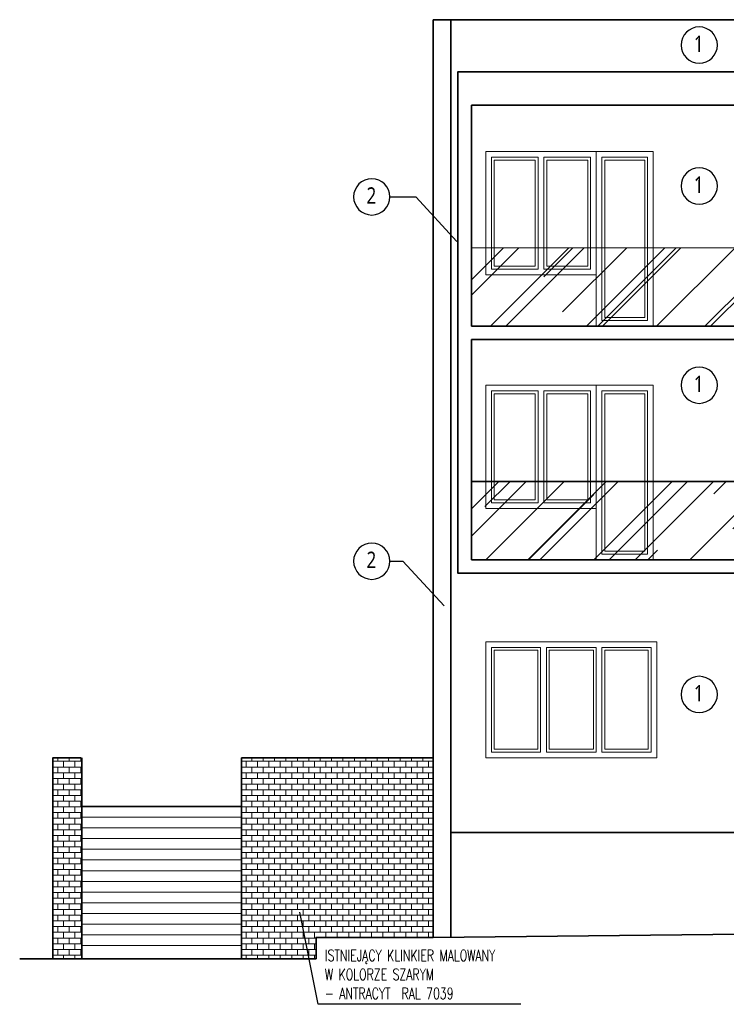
# Model space of a CAD drawing. Header units: inches. Extents: x 0 to 111471, y -105323 to 11070.
# Tile 14 of 256: x 43001 to 43993, y -55112 to -53730. Entities that reach past the tile are written whole.
import ezdxf
from ezdxf.enums import TextEntityAlignment as Align

# ---------------------------------------------------------------- set-up
doc = ezdxf.new("R2010")
doc.units = ezdxf.units.IN
doc.header["$MEASUREMENT"] = 0
for name, color, linetype, lineweight in [('888 drzwi i okna', 4, 'Continuous', 0), ('888 sciany istniejące', 2, 'Continuous', 35), ('888 widok', 8, 'Continuous', 0)]:
    doc.layers.add(name, color=color, linetype=linetype, lineweight=lineweight)
doc.layers.add('888 opisy kolorow', color=11, linetype='Continuous')
doc.styles.get("Standard").update_dxf_attribs({"font": 'arial.ttf'})
doc.styles.add('TS 100_ILIARD OSIE', font='trebuc.ttf', dxfattribs={"width": 0.8, "height": 23})
doc.styles.add('TS 100_opisy', font='romans.shx', dxfattribs={"width": 0.7, "height": 16})

# ---------------------------------------------------------------- blocks, each defined once
blk = doc.blocks.new('G$CB99A732B')
at = {"layer": '888 drzwi i okna'}
blk.add_lwpolyline([(0, 163), (0, 0), (240, 0), (240, 163)], close=True, dxfattribs=at)
for points in [[(77, 155), (8, 155), (8, 8), (77, 8)], [(12, 163), (85, 163)], [(12, 155), (77, 155), (77, 8)], [(155, 155), (85, 155)], [(85, 155), (85, 8)], [(228, 163), (155, 163)], [(155, 155), (155, 8)], [(163, 8), (232, 8), (232, 155), (163, 155)], [(228, 155), (163, 155), (163, 8)], [(12, 151), (73, 151), (73, 12), (12, 12), (12, 151), (73, 151)], [(151, 151), (89, 151)], [(89, 151), (89, 12), (151, 12), (151, 151)], [(228, 151), (167, 151), (167, 12), (228, 12), (228, 151), (167, 151)], [(85, 8), (155, 8)]]:
    blk.add_lwpolyline(points, dxfattribs=at)
blk = doc.blocks.new('G$C920830EB')
at = {"layer": '888 drzwi i okna'}
for points in [[(0, -245), (0, 0), (-235, 0), (-235, -173), (-80, -173), (-80, -245), (0, -245)], [(-80, -173), (-80, 0)], [(-161.5, -165), (-227, -165), (-227, -8), (-161.5, -8)], [(-165.5, -161), (-223, -161), (-223, -12), (-165.5, -12), (-165.5, -161)], [(-161.5, -8), (-161.5, -165)], [(-153.5, -8), (-88, -8), (-88, -165), (-153.5, -165)], [(-153.5, -8), (-153.5, -165)], [(-149.5, -161), (-149.5, -12), (-92, -12), (-92, -161), (-149.5, -161)]]:
    blk.add_lwpolyline(points, dxfattribs=at)
for points in [[(-235, 0), (-80, 0), (-80, -173), (-235, -173)], [(-80, 0), (0, 0), (0, -245), (-80, -245)], [(-72, -8), (-8, -8), (-8, -237), (-72, -237)], [(-68, -12), (-12, -12), (-12, -233), (-68, -233)]]:
    blk.add_lwpolyline(points, close=True, dxfattribs=at)
blk = doc.blocks.new('oznaczenie osi')
at = {"linetype": 'ByBlock'}
blk.add_circle((0, 0), 17, dxfattribs=at)
at = {"oblique": 5, "width": 0.85}
blk.add_attdef('NR', text='', height=15, dxfattribs=at).set_placement((0.01, -7.01), align=Align.CENTER)

msp = doc.modelspace()

# ---------------------------------------------------------------- hatches: boundary and pattern name
at = {"layer": '888 drzwi i okna', "ltscale": 0.5}
h = msp.add_hatch(dxfattribs=at)
h.set_pattern_fill('AR-RROOF', color=256, scale=80, angle=45)
h.set_pattern_definition([(45, (42414.94, -39362.66), (67.88225, 181.01934), [1200, -160, 400, -80]), (45, (42461.9, -39259.14), (-131.8047, 18.6676), [240, -26.4, 480, -60]), (45, (42395.144, -39286.29), (256.2555, 332.05734), [640, -112, 320, -80])])
h.paths.add_polyline_path([(43635.232, -54049.701), (45392.746, -54049.701), (45392.746, -54159.701), (43635.232, -54159.701)])
h = msp.add_hatch(dxfattribs=at)
h.set_pattern_fill('AR-RROOF', color=256, scale=80, angle=45)
h.paths.add_polyline_path([(43635.232, -54377.701), (44316.471, -54377.701), (44316.471, -54487.701), (43635.232, -54487.701)])
h.paths.add_polyline_path([(44638.471, -54377.701), (45392.746, -54377.701), (45392.746, -54487.701), (44638.471, -54487.701)])
at = {"layer": '888 widok', "ltscale": 0.01}
h = msp.add_hatch(dxfattribs=at)
h.set_pattern_fill('AR-B816', color=256)
h.set_pattern_definition([(0, (42414.9434, -39362.66), (0, 8), []), (90, (42414.9434, -39362.66), (-8, 8), [8, -8])])
h.paths.add_polyline_path([(43581.28, -55017.701), (43581.28, -54765.701), (43312.444, -54765.701), (43312.444, -54834.14), (43312.444, -54849.14), (43312.444, -54864.14), (43312.444, -54879.14), (43312.444, -54894.14), (43312.444, -54909.14), (43312.444, -54924.14), (43312.444, -54939.14), (43312.444, -54954.14), (43312.444, -54969.14), (43312.444, -54984.14), (43312.444, -54999.14), (43312.444, -55014.14), (43312.444, -55029.14), (43312.444, -55047.698), (43417.248, -55047.698), (43417.248, -55017.698), (43581.28, -55017.698)], is_closed=False)
h.paths.add_polyline_path([(43088.532, -55047.698), (43088.532, -55029.14), (43088.532, -55014.14), (43088.532, -54999.14), (43088.532, -54984.14), (43088.532, -54969.14), (43088.532, -54954.14), (43088.532, -54939.14), (43088.532, -54924.14), (43088.532, -54909.14), (43088.532, -54894.14), (43088.532, -54879.14), (43088.532, -54864.14), (43088.532, -54849.14), (43088.532, -54834.14), (43087.832, -54765.701), (43047.92, -54765.701), (43047.92, -55047.698)])

# ---------------------------------------------------------------- linework, layer by layer
at = {"layer": '888 drzwi i okna'}
for points in [[(43890.232, -54159.701), (43890.232, -53914.701), (43655.232, -53914.701), (43655.232, -54087.701), (43810.232, -54087.701), (43810.232, -54159.701), (43890.232, -54159.701)], [(43728.732, -54079.701), (43663.232, -54079.701), (43663.232, -53922.701), (43728.732, -53922.701)], [(43728.732, -53922.701), (43728.732, -54079.701)], [(43736.732, -53922.701), (43802.232, -53922.701), (43802.232, -54079.701), (43736.732, -54079.701)], [(43736.732, -53922.701), (43736.732, -54079.701)], [(43810.232, -54087.701), (43810.232, -53914.701)], [(43724.732, -54075.701), (43667.232, -54075.701), (43667.232, -53926.701), (43724.732, -53926.701), (43724.732, -54075.701)], [(43740.732, -54075.701), (43740.732, -53926.701), (43798.232, -53926.701), (43798.232, -54075.701), (43740.732, -54075.701)], [(43890.232, -54487.701), (43890.232, -54242.701), (43655.232, -54242.701), (43655.232, -54415.701), (43810.232, -54415.701), (43810.232, -54487.701), (43890.232, -54487.701)], [(43810.232, -54415.701), (43810.232, -54242.701)], [(43728.732, -54407.701), (43663.232, -54407.701), (43663.232, -54250.701), (43728.732, -54250.701)], [(43724.732, -54403.701), (43667.232, -54403.701), (43667.232, -54254.701), (43724.732, -54254.701), (43724.732, -54403.701)], [(43728.732, -54250.701), (43728.732, -54407.701)], [(43736.732, -54250.701), (43802.232, -54250.701), (43802.232, -54407.701), (43736.732, -54407.701)], [(43736.732, -54250.701), (43736.732, -54407.701)], [(43740.732, -54403.701), (43740.732, -54254.701), (43798.232, -54254.701), (43798.232, -54403.701), (43740.732, -54403.701)]]:
    msp.add_lwpolyline(points, dxfattribs=at)
for points in [[(43655.232, -53914.701), (43810.232, -53914.701), (43810.232, -54087.701), (43655.232, -54087.701)], [(43810.232, -53914.701), (43890.232, -53914.701), (43890.232, -54159.701), (43810.232, -54159.701)], [(43818.232, -53922.701), (43882.232, -53922.701), (43882.232, -54151.701), (43818.232, -54151.701)], [(43822.232, -53926.701), (43878.232, -53926.701), (43878.232, -54147.701), (43822.232, -54147.701)], [(43655.232, -54242.701), (43810.232, -54242.701), (43810.232, -54415.701), (43655.232, -54415.701)], [(43810.232, -54242.701), (43890.232, -54242.701), (43890.232, -54487.701), (43810.232, -54487.701)], [(43818.232, -54250.701), (43882.232, -54250.701), (43882.232, -54479.701), (43818.232, -54479.701)], [(43822.232, -54254.701), (43878.232, -54254.701), (43878.232, -54475.701), (43822.232, -54475.701)]]:
    msp.add_lwpolyline(points, close=True, dxfattribs=at)
at = {"layer": '888 drzwi i okna', "ltscale": 0.5}
for points in [[(43635.232, -54049.701), (45392.746, -54049.701), (45392.746, -54159.701), (43635.232, -54159.701)], [(43635.232, -54377.701), (44316.471, -54377.701), (44316.471, -54487.701), (43635.232, -54487.701)]]:
    msp.add_lwpolyline(points, close=True, dxfattribs=at)
at = {"layer": '888 opisy kolorow'}
for points in [[(43520.829, -53978.336), (43556.914, -53978.336), (43614.736, -54040.87)], [(43520.829, -54489.747), (43538.997, -54489.747), (43596.819, -54552.28)]]:
    msp.add_lwpolyline(points, dxfattribs=at)
at = {"layer": '888 opisy kolorow', "ltscale": 0.01}
msp.add_lwpolyline([(43704.606, -55111.699), (43419.886, -55111.699), (43394.187, -54982.539)], dxfattribs=at)
at = {"layer": '888 sciany istniejące'}
for p, q in [((43581.28, -53729.701), (43581.28, -55017.701)), ((43606.232, -53729.701), (43606.232, -55017.435)), ((43635.232, -53849.701), (43635.232, -54159.701)), ((43635.232, -54178.701), (43635.232, -54487.701))]:
    msp.add_line(p, q, dxfattribs=at)
for points in [[(45455.794, -54997.701), (45455.794, -53729.701), (43581.28, -53729.701)], [(43581.28, -53729.701), (43581.28, -54917.701)], [(43581.28, -53729.701), (43581.28, -54997.701)], [(43581.28, -53729.701), (43581.28, -55017.701), (45455.794, -54997.701)], [(44316.471, -54506.701), (43616.232, -54506.701), (43616.232, -53802.701), (45411.746, -53802.701)], [(45392.746, -53849.701), (43635.232, -53849.701)], [(45392.746, -54159.701), (43635.232, -54159.701)], [(45392.746, -54178.701), (43635.232, -54178.701)], [(43635.232, -54487.701), (43635.232, -54377.701), (44316.471, -54377.701)], [(44316.471, -54487.701), (43635.232, -54487.701)], [(43087.832, -54765.701), (43047.92, -54765.701), (43047.92, -55047.698)], [(43088.532, -55047.698), (43088.532, -54765.701)], [(43088.532, -54765.701), (43088.532, -54834.14), (43312.444, -54834.14)], [(43312.444, -54765.701), (43312.444, -55047.698)], [(43312.444, -54765.701), (43581.28, -54765.701)], [(43581.28, -54843.701), (43581.28, -55017.701)], [(43581.28, -55017.701), (43581.28, -54870.701)], [(43606.232, -54870.701), (45024.17, -54870.701)], [(43581.568, -55017.698), (43417.248, -55017.698), (43417.248, -55047.698), (43001.372, -55047.698)]]:
    msp.add_lwpolyline(points, dxfattribs=at)
at = {"layer": '888 widok', "ltscale": 0.01}
for points in [[(43312.444, -54834.14), (43088.532, -54834.14)], [(43312.444, -54849.14), (43088.532, -54849.14)], [(43312.444, -54864.14), (43088.532, -54864.14)], [(43312.444, -54879.14), (43088.532, -54879.14)], [(43312.444, -54894.14), (43088.532, -54894.14)], [(43312.444, -54909.14), (43088.532, -54909.14)], [(43312.444, -54924.14), (43088.532, -54924.14)], [(43312.444, -54939.14), (43088.532, -54939.14)], [(43312.444, -54954.14), (43088.532, -54954.14)], [(43312.444, -54969.14), (43088.532, -54969.14)], [(43312.444, -54984.14), (43088.532, -54984.14)], [(43312.444, -54999.14), (43088.532, -54999.14)], [(43312.444, -55014.14), (43088.532, -55014.14)], [(43312.444, -55014.14), (43088.532, -55014.14)], [(43312.444, -55029.14), (43088.532, -55029.14)]]:
    msp.add_lwpolyline(points, dxfattribs=at)

# ---------------------------------------------------------------- block references
at = {"layer": '888 drzwi i okna'}
for name, p in [('G$C920830EB', (43890.232, -54242.701)), ('G$CB99A732B', (43655.232, -54765.701))]:
    msp.add_blockref(name, p, dxfattribs=at)
at = {"layer": '888 opisy kolorow'}
ref = msp.add_blockref('oznaczenie osi', (43954.692, -53765.385), dxfattribs=dict(at, xscale=-1.5, yscale=1.5, zscale=1.5, rotation=89.99999999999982))
ref.add_attrib('NR', '1', dxfattribs={"layer": '0', "height": 23, "style": 'TS 100_ILIARD OSIE', "width": 0.8}).set_placement((43954.095, -53781.92), align=Align.BOTTOM_CENTER)
ref = msp.add_blockref('oznaczenie osi', (43954.692, -53963.13), dxfattribs=dict(at, xscale=-1.5, yscale=1.5, zscale=1.5, rotation=89.99999999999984))
ref.add_attrib('NR', '1', dxfattribs={"layer": '0', "height": 23, "style": 'TS 100_ILIARD OSIE', "width": 0.8}).set_placement((43954.095, -53979.665), align=Align.BOTTOM_CENTER)
ref = msp.add_blockref('oznaczenie osi', (43495.329, -53978.336), dxfattribs=dict(at, xscale=-1.5, yscale=1.5, zscale=1.5, rotation=89.99999999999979))
ref.add_attrib('NR', '2', dxfattribs={"layer": '0', "height": 23, "style": 'TS 100_ILIARD OSIE', "width": 0.8}).set_placement((43494.732, -53994.872), align=Align.BOTTOM_CENTER)
ref = msp.add_blockref('oznaczenie osi', (43954.692, -54242.701), dxfattribs=dict(at, xscale=-1.5, yscale=1.5, zscale=1.5, rotation=89.99999999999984))
ref.add_attrib('NR', '1', dxfattribs={"layer": '0', "height": 23, "style": 'TS 100_ILIARD OSIE', "width": 0.8}).set_placement((43954.095, -54259.236), align=Align.BOTTOM_CENTER)
ref = msp.add_blockref('oznaczenie osi', (43495.329, -54489.747), dxfattribs=dict(at, xscale=-1.5, yscale=1.5, zscale=1.5, rotation=89.9999999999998))
ref.add_attrib('NR', '2', dxfattribs={"layer": '0', "height": 23, "style": 'TS 100_ILIARD OSIE', "width": 0.8}).set_placement((43494.732, -54506.282), align=Align.BOTTOM_CENTER)
ref = msp.add_blockref('oznaczenie osi', (43954.692, -54676.831), dxfattribs=dict(at, xscale=-1.5, yscale=1.5, zscale=1.5, rotation=89.99999999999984))
ref.add_attrib('NR', '1', dxfattribs={"layer": '0', "height": 23, "style": 'TS 100_ILIARD OSIE', "width": 0.8}).set_placement((43954.095, -54693.367), align=Align.BOTTOM_CENTER)

# ---------------------------------------------------------------- texts
at = {"layer": '888 opisy kolorow', "insert": (43429.543, -55035.114), "char_height": 16, "width": 780.26004, "attachment_point": 1, "style": 'TS 100_opisy'}
msp.add_mtext('ISTNIEJĄCY KLINKIER MALOWANY \\PW KOLORZE SZARYM \\P- ANTRACYT  RAL 7039', dxfattribs=at)

doc.saveas('drawing.dxf')
